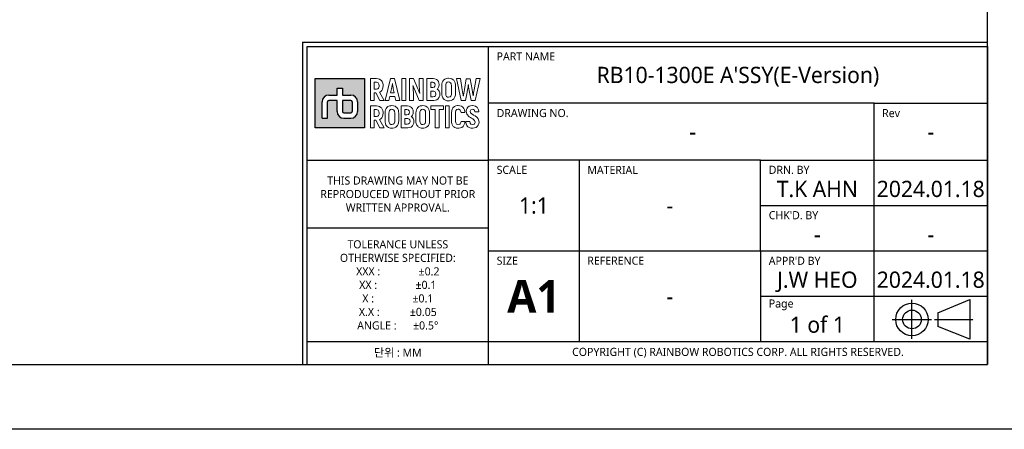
# Model space of a CAD drawing. Header units: millimetres. Extents: x 0 to 5219, y 0 to 2970.
# Tile 153 of 228: x 2609 to 4131, y 0 to 632. Entities that reach past the tile are written whole.
import ezdxf
from ezdxf.enums import TextEntityAlignment as Align

# ---------------------------------------------------------------- set-up
doc = ezdxf.new("R2010")
doc.units = ezdxf.units.MM
doc.header["$LTSCALE"] = 0.2
doc.linetypes.add('CENTER2', pattern=[1.125, 0.75, -0.125, 0.125, -0.125])
for name, color, linetype in [('02_Center Line', 1, 'CENTER2'), ('05_Section Line', 3, 'Continuous'), ('09_Table Line', 2, 'Continuous'), ('10_Drawing Template', 2, 'Continuous')]:
    doc.layers.add(name, color=color, linetype=linetype)
doc.layers.add('14_Mark', color=7, linetype='Continuous', true_color=0xe03c31)
doc.styles.add('Rainbow-5.0 Style', font='malgunsl.ttf')

# ---------------------------------------------------------------- blocks, each defined once
blk = doc.blocks.new('A$C869fea471123')
at = {"layer": '14_Mark'}
h = blk.add_hatch(color=256, dxfattribs=at)
h.dxf.hatch_style = 1
h.paths.add_polyline_path([(628.43, 108.24), (613.24, 108.24), (613.24, 93.05), (628.43, 93.05)])
h.paths.add_polyline_path([(626.32, 101.07), (626.32, 98.1, -0.414214), (624.22, 96), (622.09, 96, -0.414214), (619.99, 98.1), (619.99, 101.49), (617.46, 101.49, 0.414214), (617.04, 101.07), (617.04, 96), (615.35, 96), (615.35, 101.07, -0.414214), (617.45, 103.17), (619.99, 103.17), (619.99, 105.28), (621.68, 105.28), (621.68, 103.17), (624.22, 103.17, -0.414214)], flags=16)
h.paths.add_polyline_path([(624.63, 101.07), (624.63, 98.11, -0.414214), (624.21, 97.69), (622.1, 97.69, -0.414214), (621.68, 98.11), (621.68, 101.49), (624.21, 101.49, -0.414214)], flags=0)
h = blk.add_hatch(color=256, dxfattribs=at)
h.dxf.hatch_style = 1
h.paths.add_polyline_path([(624.63, 101.07, 0.414214), (624.21, 101.49), (621.68, 101.49), (621.68, 98.11, 0.414214), (622.1, 97.69), (624.21, 97.69, 0.414214), (624.63, 98.11)])
at = {"linetype": 'Continuous'}
for p, q in [((805.64, 35.92), (815.53, 40.02)), ((815.53, 40.02), (815.53, 27.85)), ((805.64, 35.92), (805.64, 31.73)), ((815.53, 27.85), (805.64, 31.73))]:
    blk.add_line(p, q, dxfattribs=at)
blk.add_lwpolyline([(0, 594), (841, 594), (841, 0), (0, 0)], close=True)
at = {"lineweight": 0}
for points in [[(632.14, 108.23), (630.29, 108.23), (630.29, 101.49), (631.47, 101.49), (631.47, 103.84), (632.01, 103.84)], [(632.13, 107.11), (632.35, 107.08), (632.71, 106.92), (632.93, 106.57), (633.01, 106.05), (632.98, 105.76), (632.84, 105.32), (632.56, 105.05), (632.13, 104.96), (631.47, 104.96)], [(631.47, 104.96), (631.47, 107.11), (632.13, 107.11)], [(633.93, 107.3), (633.68, 107.66), (633.53, 107.8), (633.14, 108.04), (632.67, 108.18), (632.14, 108.23)], [(633.84, 104.62), (634.05, 105.02), (634.17, 105.5), (634.21, 106.05), (634.2, 106.36), (634.11, 106.86), (633.93, 107.3)], [(637.73, 108.23), (636.45, 108.23), (634.8, 101.49), (636.03, 101.49), (636.3, 102.71), (637.87, 102.71)], [(636.54, 103.84), (636.81, 105.09), (636.84, 105.21), (636.91, 105.65), (636.99, 106.16), (637.07, 106.75), (637.1, 106.75)], [(637.1, 106.75), (637.14, 106.5), (637.23, 105.88), (637.31, 105.41), (637.37, 105.09), (637.64, 103.84), (636.54, 103.84)], [(637.87, 102.71), (638.15, 101.49), (639.38, 101.49), (637.73, 108.23)], [(643.59, 108.23), (642.41, 108.23), (642.41, 101.49), (643.57, 101.49), (643.57, 103.53), (643.57, 104.03), (643.55, 104.54), (643.52, 105.04), (643.49, 105.55), (643.43, 106.03), (643.46, 106.06)], [(645.53, 103.68), (645.48, 103.81), (645.28, 104.34), (645.16, 104.65), (644.99, 105.06), (643.59, 108.23)], [(645.39, 101.49), (646.56, 101.49), (646.56, 108.23)], [(646.56, 108.23), (645.39, 108.23), (645.39, 106.18), (645.4, 105.74), (645.42, 105.25), (645.45, 104.75), (645.5, 104.23), (645.56, 103.71), (645.53, 103.68)], [(649.73, 108.23), (647.76, 108.23), (647.76, 101.49), (649.79, 101.49), (649.89, 101.49), (650.4, 101.57), (650.83, 101.74), (651.22, 102.03), (651.28, 102.1), (651.54, 102.49)], [(649.55, 107.11), (649.93, 107.05), (650.22, 106.78), (650.31, 106.3), (650.25, 105.88), (650.01, 105.57), (649.59, 105.46), (648.94, 105.46)], [(648.94, 105.46), (648.94, 107.11), (649.55, 107.11)], [(651.29, 107.34), (651.02, 107.72), (650.69, 107.99), (650.25, 108.17), (649.73, 108.23)], [(651.28, 105.39), (651.45, 105.83), (651.51, 106.36), (651.51, 106.37), (651.45, 106.89), (651.29, 107.34)], [(654.46, 108.34), (654.17, 108.33), (653.68, 108.23), (653.25, 108.04), (652.9, 107.74), (652.71, 107.5), (652.5, 107.08), (652.37, 106.61), (652.34, 106.06), (652.34, 103.66), (652.35, 103.28), (652.46, 102.78), (652.63, 102.34)], [(652.63, 102.34), (652.9, 101.98), (653.07, 101.81), (653.46, 101.57), (653.93, 101.42), (654.46, 101.38), (654.75, 101.39), (655.24, 101.49), (655.66, 101.68), (656.02, 101.98), (656.21, 102.22), (656.41, 102.63), (656.54, 103.11), (656.58, 103.66), (656.58, 106.06), (656.56, 106.44), (656.46, 106.94), (656.28, 107.37)], [(654.46, 102.52), (654.16, 102.55), (653.83, 102.75), (653.63, 103.12), (653.55, 103.66), (653.55, 106.06), (653.58, 106.44), (653.74, 106.86), (654.03, 107.11), (654.46, 107.2)], [(656.28, 107.37), (656.02, 107.74), (655.84, 107.9), (655.45, 108.15), (654.99, 108.3), (654.46, 108.34)], [(654.46, 107.2), (654.75, 107.17), (655.09, 106.97), (655.29, 106.6), (655.36, 106.06), (655.36, 103.66), (655.33, 103.29), (655.17, 102.86), (654.89, 102.61), (654.46, 102.52)], [(658.09, 108.23), (656.86, 108.23), (658.37, 101.49)], [(658.99, 102.97), (658.95, 103.22), (658.89, 103.66), (658.8, 104.19), (658.69, 104.81), (658.09, 108.23)], [(661.16, 108.13), (659.91, 108.13), (659.32, 104.83), (659.22, 104.24), (659.12, 103.61), (659.05, 103.19), (659.02, 102.97), (658.99, 102.97)], [(662.05, 102.97), (662.03, 103.11), (661.97, 103.48), (661.88, 104.05), (661.76, 104.83), (661.16, 108.13)], [(661.44, 101.49), (662.7, 101.49), (664.21, 108.23)], [(664.21, 108.23), (662.99, 108.23), (662.38, 104.81), (662.3, 104.37), (662.2, 103.81), (662.14, 103.35), (662.09, 102.97), (662.05, 102.97)], [(632.01, 103.84), (633.21, 101.49), (634.52, 101.49), (633.15, 104.05)], [(633.15, 104.05), (633.17, 104.06), (633.54, 104.3), (633.84, 104.62)], [(643.46, 106.06), (643.49, 105.99), (643.6, 105.68), (643.8, 105.15), (644.09, 104.42), (645.39, 101.49)], [(649.6, 104.35), (649.88, 104.32), (650.3, 104.13), (650.43, 103.95), (650.54, 103.46), (650.54, 103.36), (650.41, 102.94), (650.1, 102.69), (649.6, 102.61), (648.94, 102.61)], [(648.94, 102.61), (648.94, 104.35), (649.6, 104.35)], [(651.53, 104.35), (651.3, 104.66), (650.89, 104.95), (651, 105.03), (651.28, 105.39)], [(651.54, 102.49), (651.7, 102.94), (651.76, 103.46), (651.7, 103.89), (651.53, 104.35)], [(658.37, 101.49), (659.63, 101.49), (660.19, 104.08), (660.23, 104.26), (660.33, 104.73), (660.4, 105.21), (660.47, 105.73), (660.53, 106.27), (660.56, 106.27)], [(660.56, 106.27), (660.58, 106.07), (660.63, 105.56), (660.69, 105.06), (660.78, 104.57), (660.88, 104.08), (661.44, 101.49)], [(632.14, 99.79), (630.29, 99.79), (630.29, 93.05), (631.47, 93.05), (631.47, 95.4), (632.01, 95.4)], [(632.13, 98.66), (632.35, 98.64), (632.71, 98.47), (632.93, 98.12), (633.01, 97.6), (632.98, 97.31), (632.84, 96.88), (632.56, 96.61), (632.13, 96.53), (631.47, 96.53)], [(631.47, 96.53), (631.47, 98.66), (632.13, 98.66)], [(633.93, 98.86), (633.68, 99.22), (633.53, 99.36), (633.14, 99.6), (632.67, 99.74), (632.14, 99.79)], [(633.84, 96.18), (634.05, 96.58), (634.17, 97.06), (634.21, 97.62), (634.2, 97.91), (634.11, 98.42), (633.93, 98.86)], [(636.92, 99.91), (636.64, 99.89), (636.14, 99.79), (635.72, 99.6), (635.36, 99.3), (635.17, 99.06), (634.96, 98.65), (634.84, 98.17), (634.8, 97.62), (634.8, 95.21), (634.82, 94.83), (634.91, 94.34), (635.1, 93.9)], [(635.1, 93.9), (635.36, 93.54), (635.54, 93.37), (635.93, 93.13), (636.39, 92.98), (636.92, 92.93), (637.2, 92.94), (637.7, 93.05), (638.13, 93.24), (638.48, 93.54), (638.66, 93.78), (638.88, 94.19), (638.99, 94.67), (639.04, 95.21), (639.04, 97.62), (639.02, 98), (638.92, 98.5), (638.74, 98.93)], [(636.92, 94.08), (636.62, 94.12), (636.29, 94.32), (636.08, 94.68), (636.02, 95.21), (636.02, 97.62), (636.05, 98), (636.2, 98.42), (636.5, 98.68), (636.92, 98.76)], [(638.74, 98.93), (638.48, 99.3), (638.3, 99.46), (637.91, 99.71), (637.45, 99.86), (636.92, 99.91)], [(636.92, 98.76), (637.21, 98.72), (637.55, 98.53), (637.75, 98.16), (637.82, 97.62), (637.82, 95.21), (637.79, 94.85), (637.63, 94.42), (637.34, 94.16), (636.92, 94.08)], [(641.74, 99.79), (639.77, 99.79), (639.77, 93.05), (641.9, 93.05), (642.4, 93.12), (642.85, 93.3), (643.22, 93.59), (643.29, 93.66), (643.55, 94.04)], [(641.56, 98.67), (641.93, 98.6), (642.22, 98.34), (642.32, 97.87), (642.26, 97.45), (642.02, 97.12), (641.59, 97.02), (640.95, 97.02)], [(640.95, 97.02), (640.95, 98.67), (641.56, 98.67)], [(643.3, 98.9), (643.03, 99.28), (642.69, 99.55), (642.26, 99.73), (641.74, 99.79)], [(643.29, 96.95), (643.46, 97.39), (643.52, 97.91), (643.52, 97.93), (643.46, 98.45), (643.3, 98.9)], [(646.47, 99.91), (646.18, 99.89), (645.69, 99.79), (645.26, 99.6), (644.91, 99.3), (644.72, 99.06), (644.51, 98.65), (644.39, 98.17), (644.34, 97.62), (644.34, 95.21), (644.36, 94.83), (644.46, 94.34), (644.64, 93.9)], [(644.64, 93.9), (644.91, 93.54), (645.09, 93.37), (645.48, 93.13), (645.94, 92.98), (646.47, 92.93), (646.75, 92.94), (647.24, 93.05), (647.67, 93.24), (648.02, 93.54), (648.22, 93.78), (648.42, 94.19), (648.55, 94.67), (648.58, 95.21), (648.58, 97.62), (648.57, 98), (648.47, 98.5), (648.29, 98.93)], [(646.47, 94.08), (646.17, 94.12), (645.84, 94.32), (645.63, 94.68), (645.56, 95.21), (645.56, 97.62), (645.59, 98), (645.75, 98.42), (646.04, 98.68), (646.47, 98.76)], [(648.29, 98.93), (648.02, 99.3), (647.85, 99.46), (647.46, 99.71), (647, 99.86), (646.47, 99.91)], [(646.47, 98.76), (646.76, 98.72), (647.1, 98.53), (647.3, 98.16), (647.36, 97.62), (647.36, 95.21), (647.34, 94.85), (647.18, 94.42), (646.89, 94.16), (646.47, 94.08)], [(655.54, 98.79), (655.42, 98.32), (655.37, 97.77), (655.37, 95.07), (655.38, 94.79), (655.47, 94.28), (655.64, 93.84), (655.91, 93.49), (656.02, 93.39), (656.4, 93.14), (656.86, 92.98), (657.39, 92.93), (657.62, 92.94), (658.13, 93.03), (658.56, 93.2), (658.92, 93.48), (659.06, 93.64), (659.29, 94.04)], [(657.39, 99.92), (657.21, 99.92), (656.7, 99.83), (656.26, 99.65), (655.91, 99.37), (655.76, 99.19), (655.54, 98.79)], [(657.39, 94.08), (657.29, 94.08), (656.9, 94.22), (656.67, 94.55), (656.59, 95.07), (656.59, 97.9), (656.71, 98.39), (656.97, 98.68), (657.38, 98.78)], [(657.38, 98.78), (657.63, 98.76), (658.04, 98.54), (658.18, 98.32), (658.29, 97.79), (659.47, 97.79), (659.45, 98.07), (659.34, 98.58), (659.16, 99.02), (658.89, 99.38), (658.78, 99.49), (658.39, 99.73), (657.93, 99.88), (657.39, 99.92)], [(661.82, 99.92), (661.77, 99.92), (661.25, 99.86), (660.8, 99.7), (660.43, 99.44), (660.16, 99.11), (659.98, 98.68), (659.91, 98.17), (659.95, 97.77), (660.12, 97.31), (660.28, 97.03), (660.62, 96.67), (660.84, 96.49), (661.26, 96.19), (661.51, 96.04), (661.92, 95.78), (662.06, 95.69), (662.42, 95.35), (662.47, 95.27), (662.62, 94.82), (662.62, 94.71), (662.42, 94.28), (662.31, 94.19), (661.82, 94.07)], [(663.62, 93.87), (663.8, 94.31), (663.86, 94.81), (663.84, 95.13), (663.71, 95.6), (663.61, 95.8), (663.32, 96.19), (663.17, 96.33), (662.78, 96.64), (662.63, 96.75), (662.2, 97), (662.08, 97.07), (661.66, 97.34), (661.63, 97.36), (661.26, 97.7), (661.11, 98.15), (661.12, 98.18), (661.31, 98.6), (661.35, 98.64), (661.82, 98.78)], [(663.51, 99.04), (663.24, 99.41), (663.18, 99.46), (662.8, 99.72), (662.35, 99.87), (661.82, 99.92)], [(661.82, 98.78), (662.15, 98.72), (662.44, 98.46), (662.55, 97.98), (663.76, 97.98), (663.75, 98.07), (663.68, 98.6), (663.51, 99.04)], [(632.01, 95.4), (633.21, 93.05), (634.52, 93.05), (633.15, 95.61)], [(633.15, 95.61), (633.17, 95.62), (633.54, 95.86), (633.84, 96.18)], [(641.61, 95.91), (641.9, 95.88), (642.31, 95.69), (642.44, 95.52), (642.55, 95.02), (642.54, 94.91), (642.42, 94.5), (642.11, 94.25), (641.62, 94.17), (640.95, 94.17)], [(640.95, 94.17), (640.95, 95.91), (641.61, 95.91)], [(643.54, 95.91), (643.3, 96.22), (642.9, 96.5), (643, 96.59), (643.29, 96.95)], [(643.55, 94.04), (643.71, 94.5), (643.76, 95.02), (643.71, 95.46), (643.54, 95.91)], [(659.5, 95.05), (658.31, 95.05), (658.26, 94.71), (658.05, 94.32), (657.88, 94.19), (657.39, 94.08)], [(659.29, 94.04), (659.43, 94.5), (659.5, 95.05)], [(660.98, 94.96), (659.78, 94.96), (659.78, 94.76), (659.87, 94.25), (660.06, 93.81), (660.34, 93.45), (660.43, 93.36), (660.82, 93.11), (661.28, 92.96), (661.82, 92.92), (661.99, 92.92), (662.5, 93), (662.94, 93.17), (663.31, 93.45), (663.33, 93.48), (663.62, 93.87)], [(661.82, 94.07), (661.79, 94.07), (661.35, 94.18), (661.08, 94.47), (660.98, 94.96)]]:
    blk.add_lwpolyline(points, dxfattribs=at)
for points in [[(640.03, 108.23), (641.21, 108.23), (641.21, 101.49), (640.03, 101.49), (640.03, 108.23)], [(652.9, 99.79), (648.98, 99.79), (648.98, 98.66), (650.33, 98.66), (650.33, 93.05), (651.55, 93.05), (651.55, 98.66), (652.9, 98.66)], [(653.46, 99.79), (654.65, 99.79), (654.65, 93.05), (653.46, 93.05), (653.46, 99.79)]]:
    blk.add_lwpolyline(points, close=True, dxfattribs=at)
at = {"linetype": 'Continuous'}
for radius in [5.03, 2.89]:
    blk.add_circle((797.66, 33.9), radius, dxfattribs=at)
at = {"layer": '02_Center Line'}
for p, q in [((797.66, 27.87), (797.66, 40.04)), ((791.52, 33.9), (803.69, 33.9)), ((804.66, 33.9), (816.62, 33.9))]:
    blk.add_line(p, q, dxfattribs=at)
at = {"layer": '05_Section Line', "linetype": 'Continuous'}
for q in [(820.98, 119.54), (609.32, 20.02)]:
    blk.add_line((609.32, 119.54), q, dxfattribs=at)
blk.add_lwpolyline([(820.98, 20.02), (820.98, 574.68), (20.02, 574.68), (20.02, 20.02)], close=True, dxfattribs=at)
at = {"layer": '09_Table Line'}
for p, q in [((610.73, 83.1), (610.73, 118.14)), ((610.73, 118.14), (666.79, 118.14)), ((666.79, 20.02), (666.79, 118.14)), ((666.79, 118.14), (820.98, 118.14)), ((820.98, 118.14), (820.98, 20.02)), ((785.93, 100.62), (666.79, 100.62)), ((785.93, 100.62), (820.98, 100.62)), ((785.93, 83.1), (785.93, 100.62)), ((610.73, 83.1), (666.79, 83.1)), ((610.73, 62.07), (610.73, 83.1)), ((750.89, 83.1), (666.79, 83.1)), ((694.83, 83.1), (694.83, 27.03)), ((750.89, 83.1), (785.93, 83.1)), ((750.89, 69.08), (750.89, 83.1)), ((785.93, 69.08), (785.93, 83.1)), ((785.93, 83.1), (820.98, 83.1)), ((750.89, 69.08), (785.93, 69.08)), ((750.89, 55.07), (750.89, 69.08)), ((785.93, 55.07), (785.93, 69.08)), ((785.93, 69.08), (820.98, 69.08)), ((666.79, 62.07), (610.73, 62.07)), ((610.73, 46.89), (610.73, 62.07)), ((666.79, 55.07), (820.98, 55.07)), ((750.89, 55.07), (750.89, 41.05)), ((785.93, 41.05), (785.93, 55.07)), ((610.73, 20.02), (610.73, 46.89)), ((750.89, 41.05), (750.89, 27.03)), ((750.89, 41.05), (785.93, 41.05)), ((785.93, 27.03), (785.93, 41.05)), ((785.93, 41.05), (820.98, 41.05)), ((666.79, 27.03), (610.73, 27.03)), ((820.98, 27.03), (666.79, 27.03)), ((610.73, 20.02), (666.79, 20.02)), ((666.79, 20.02), (820.98, 20.02))]:
    blk.add_line(p, q, dxfattribs=at)
at = {"layer": '14_Mark'}
for p, q in [((619.99, 103.17), (619.99, 105.28)), ((619.99, 105.28), (621.68, 105.28)), ((621.68, 105.28), (621.68, 103.17)), ((615.35, 96), (615.35, 101.07)), ((617.04, 96), (617.04, 101.07)), ((617.45, 103.17), (619.99, 103.17)), ((619.99, 101.49), (617.46, 101.49)), ((619.99, 98.1), (619.99, 101.49)), ((621.68, 103.17), (624.22, 103.17)), ((624.21, 101.49), (621.68, 101.49)), ((621.68, 101.49), (621.68, 98.11)), ((624.63, 101.07), (624.63, 98.11)), ((626.32, 101.07), (626.32, 98.1)), ((622.1, 97.69), (624.21, 97.69)), ((615.35, 96), (617.04, 96)), ((622.09, 96), (624.22, 96))]:
    blk.add_line(p, q, dxfattribs=at)
blk.add_lwpolyline([(613.24, 108.24), (628.43, 108.24), (628.43, 93.05), (613.24, 93.05)], close=True, dxfattribs=at)
for centre, radius, start, end in [((617.45, 101.07), 2.1, 90, 180), ((617.46, 101.07), 0.42, 90, 180), ((624.21, 101.07), 0.42, 0, 90), ((624.22, 101.07), 2.1, 0, 90), ((622.09, 98.1), 2.1, 180, 270), ((622.1, 98.11), 0.42, 180, 270), ((624.21, 98.11), 0.42, 270, 0), ((624.22, 98.1), 2.1, 270, 0)]:
    blk.add_arc(centre, radius, start, end, dxfattribs=at)
at = {"color": 2, "linetype": 'Continuous', "char_height": 2.503, "width": 56.0667, "attachment_point": 5, "style": 'Rainbow-5.0 Style'}
for s, insert in [('{\\C256;THIS DRAWING MAY NOT BE \\PREPRODUCED WITHOUT PRIOR \\PWRITTEN APPROVAL.}', (638.76, 72.59)), ('{\\C256;TOLERANCE UNLESS \\POTHERWISE SPECIFIED:\\PXXX :              %%P0.2\\PXX :              %%P0.1  \\PX :              %%P0.1\\PX.X :           %%P0.05\\PANGLE :      %%P0.5%%D}', (638.76, 44.55)), ('{\\C256;단위 : MM}', (638.76, 23.53))]:
    blk.add_mtext(s, dxfattribs=dict(at, insert=insert))
at = {"insert": (680.81, 41.05), "char_height": 10.0119, "width": 28.0333, "attachment_point": 5, "style": 'Rainbow-5.0 Style'}
blk.add_mtext('{\\fMalgun Gothic|b1|i0|c129|p50;A1}', dxfattribs=at)
at = {"linetype": 'Continuous', "insert": (743.88, 23.61), "char_height": 2.503, "width": 154.1833, "attachment_point": 5, "style": 'Rainbow-5.0 Style'}
blk.add_mtext('COPYRIGHT (C) RAINBOW ROBOTICS CORP. ALL RIGHTS RESERVED.', dxfattribs=at)
at = {"linetype": 'Continuous', "style": 'Rainbow-5.0 Style'}
for tag, p in [('PART_NAME', (743.88, 109.38)), ('DRAWING_NO', (729.87, 91.86)), ('REV', (803.46, 91.86)), ('제도', (768.41, 74.2)), ('DATE_1', (803.46, 74.2)), ('SCALE', (680.81, 69.08)), ('MATERIAL', (722.86, 69.08)), ('검도', (768.41, 60.18)), ('DATE_2', (803.46, 60.18)), ('승인', (768.41, 46.17)), ('DATE_3', (803.46, 46.17)), ('REFERENCE', (722.86, 41.05)), ('PAGE', (768.41, 32.29))]:
    blk.add_attdef(tag, text='', height=5.01, dxfattribs=at).set_placement(p, align=Align.MIDDLE_CENTER)
at = {"layer": '10_Drawing Template', "linetype": 'Continuous', "char_height": 2.503, "attachment_point": 7, "style": 'Rainbow-5.0 Style'}
for s, insert in [('PART NAME', (669.3, 113.84)), ('DRAWING NO.', (669.3, 96.32)), ('Rev', (788.44, 96.32)), ('SCALE', (669.3, 78.79)), ('MATERIAL', (697.33, 78.79)), ('DRN. BY', (753.4, 78.79)), ("CHK'D. BY", (753.4, 64.78)), ('SIZE', (669.3, 50.76)), ('REFERENCE', (697.33, 50.76)), ("APPR'D BY", (753.4, 50.76)), ('Page', (753.4, 36.74))]:
    blk.add_mtext(s, dxfattribs=dict(at, insert=insert))

msp = doc.modelspace()

# ---------------------------------------------------------------- block references
at = {"xscale": 5, "yscale": 5, "zscale": 5}
msp.add_blockref('A$C869fea471123', (0, 0), dxfattribs=at).add_auto_attribs({'승인': 'J.W HEO', '검도': '-', '제도': 'T.K AHN', 'REV': '-', 'PART_NAME': "RB10-1300E A'SSY(E-Version)", 'DRAWING_NO': '-', 'SCALE': '1:1', 'MATERIAL': '-', 'REFERENCE': '-', 'PAGE': '1 of 1', 'DATE_1': '2024.01.18', 'DATE_2': '-', 'DATE_3': '2024.01.18'})

doc.saveas('drawing.dxf')
